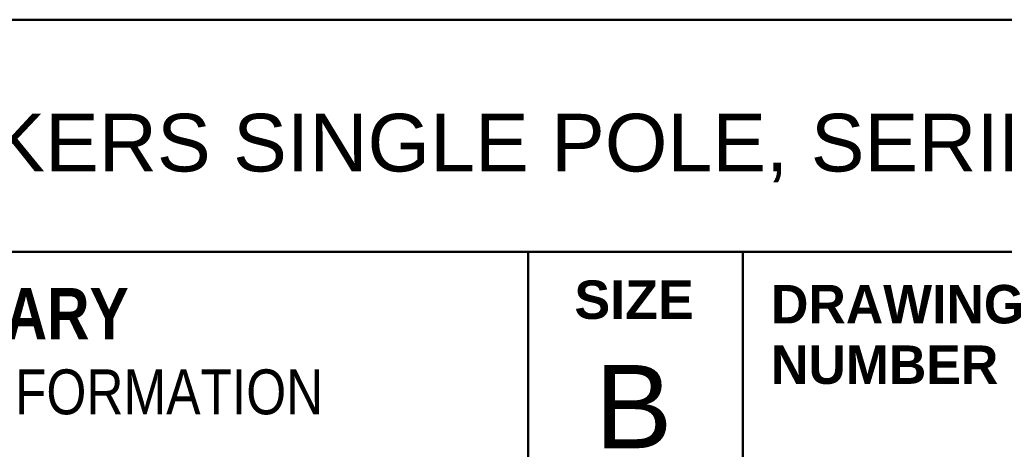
# Model space of a CAD drawing. Header units: inches. Extents: x 0.1 to 16.9, y 0.4 to 10.6.
# Tile 8 of 24: x 11.8 to 13.4, y 1.3 to 2. Entities that reach past the tile are written whole.
import ezdxf

# ---------------------------------------------------------------- set-up
doc = ezdxf.new("R2010")
doc.units = ezdxf.units.IN
doc.header["$MEASUREMENT"] = 0
doc.layers.add('Title (ANSI)', color=7, linetype='Continuous', lineweight=50)
doc.styles.add('Note Text (ANSI)', font='tahoma.ttf')
doc.styles.add('Text Style107', font='arialbd.ttf')
doc.styles.add('Text Style109', font='arialbd.ttf')
doc.styles.add('Text Style47', font='ARIALN.TTF')
doc.styles.add('Text Style50', font='arial.ttf')
doc.styles.add('Text Style55', font='arial.ttf')
doc.styles.add('Text Style59', font='arial.ttf')

# ---------------------------------------------------------------- blocks, each defined once
blk = doc.blocks.new('Title Blocks ICD TITLE BLOCK MM CUSTOMER')
at = {"layer": 'Title (ANSI)'}
for p, q in [((3.2614, 8.5744), (11.2614, 8.5744)), ((3.2614, 8.212), (11.2564, 8.212)), ((7.2614, 8.212), (7.2614, 7.1921)), ((7.5963, 7.8029), (7.5963, 8.2129))]:
    blk.add_line(p, q, dxfattribs=at)
at = {"layer": 'Title (ANSI)', "attachment_point": 5, "style": 'Note Text (ANSI)'}
for s, insert, char_height in [('\\fArial|b1|i0;\\H0.0600;SIZE', (7.4264, 8.137), 0.06), ('\\fArial Narrow|b1|i0;\\H0.0800;EATON CORPORATION - CONFIDENTIAL AND PROPRIETARY', (5.284, 8.115), 0.08), ('\\fArial Narrow|b0|i0;\\H0.0700;NOTICE TO PERSONS RECEIVING THIS DOCUMENT AND/OR TECHNICAL INFORMATION', (5.2422, 7.9931), 0.07)]:
    blk.add_mtext(s, dxfattribs=dict(at, insert=insert, char_height=char_height))
at = {"layer": 'Title (ANSI)', "insert": (7.6399, 8.0828), "char_height": 0.06, "attachment_point": 4, "line_spacing_factor": 0.944221, "style": 'Note Text (ANSI)'}
blk.add_mtext('\\fArial|b1|i0;\\H0.0600;DRAWING\\PNUMBER', dxfattribs=at)
at = {"layer": 'Title (ANSI)'}
for tag, p, height, style in [('<TITLE_1>_001', (3.5458, 8.3375), 0.09, 'Text Style50'), ('DESIGNER_001', (8.7791, 8.3294), 0.09, 'Text Style50'), ('<DRAWN_DATE>_001', (10.5606, 8.3294), 0.09, 'Text Style50'), ('<PART_NUMBER>_001', (8.8273, 7.9147), 0.24, 'Text Style109'), ('Sheet_Size_001', (7.3651, 7.9055), 0.13, 'Text Style55'), ('<REVISION_NUMBER>_001', (10.7717, 7.8528), 0.18, 'Text Style107'), ('Sheet_Number_001', (10.8001, 7.2619), 0.08, 'Text Style59'), ('Number_of_sheets_001', (11.097, 7.2619), 0.08, 'Text Style59'), ('COPYRIGHT_YEAR_001', (4.6229, 7.2707), 0.07, 'Text Style47'), ('<SCALE>_001', (9.8254, 7.2503), 0.08, 'Text Style59')]:
    blk.add_attdef(tag, p, '', height=height, dxfattribs=dict(at, style=style))

msp = doc.modelspace()

# ---------------------------------------------------------------- block references
ref = msp.add_blockref('Title Blocks ICD TITLE BLOCK MM CUSTOMER', (5.3586, -6.5721))
ref.add_attrib('Sheet_Size_001', 'B', (12.7237, 1.3335), dxfattribs={"layer": 'Title (ANSI)', "height": 0.13, "style": 'Text Style55'})
ref.add_attrib('<TITLE_1>_001', 'TYPE HFD THERMAL MAGNETIC CIRCUIT BREAKERS SINGLE POLE, SERIES C', (8.9045, 1.7654), dxfattribs={"layer": 'Title (ANSI)', "height": 0.09, "style": 'Text Style50'})

doc.saveas('drawing.dxf')
